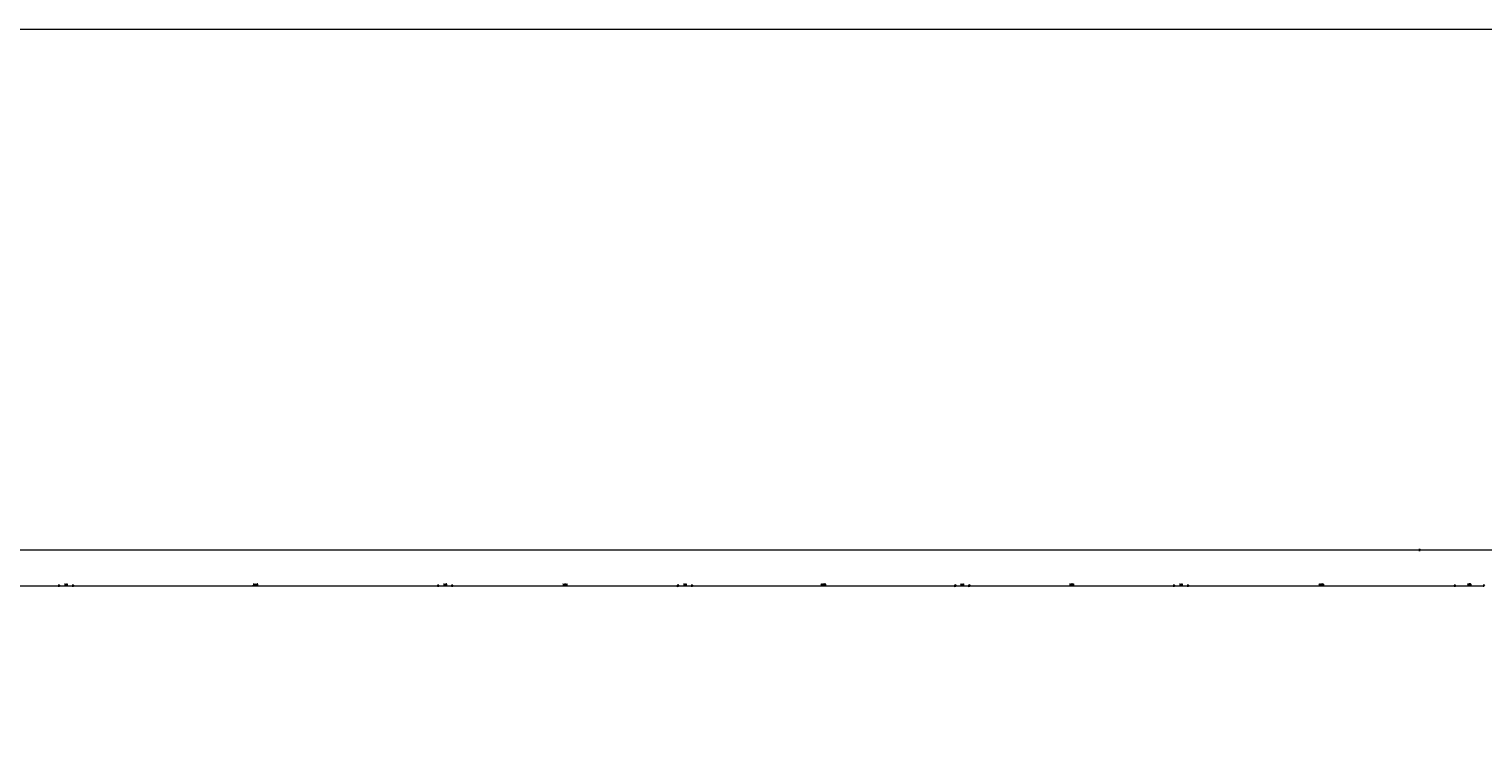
# Model space of a CAD drawing. Header units: millimetres. Extents: x -1893473 to 1546619, y -568027 to 942944.
# Tile 155 of 256: x 151522 to 163948, y -457292 to -451244. Entities that reach past the tile are written whole.
import ezdxf
from ezdxf.enums import TextEntityAlignment as Align

# ---------------------------------------------------------------- set-up
doc = ezdxf.new("R2010")
doc.units = ezdxf.units.MM
doc.header["$LTSCALE"] = 0.2
doc.layers.get('0').update_dxf_attribs({"lineweight": 0})
for name, color, linetype, lineweight in [('!! 0_Opis_pom', 9, 'Continuous', 13), ('!! 1_OPIS POM NOWE', 140, 'Continuous', 5), ('!! wymiary osi', 250, 'Continuous', 9), ('P-Opis nadproża', 150, 'Continuous', 9)]:
    doc.layers.add(name, color=color, linetype=linetype, lineweight=lineweight)
doc.layers.add('!! 0_ramki', color=251, linetype='Continuous', lineweight=9, plot=False)
doc.styles.add('ARIAL', font='tahoma.ttf')
doc.styles.add('TXT', font='simplex.shx')
doc.dimstyles.new('DIM50', dxfattribs={"dimscale": 5, "dimtxt": 2.5, "dimasz": 1.5, "dimexe": 0, "dimexo": 0, "dimgap": 0.5, "dimtad": 1, "dimdec": 4, "dimrnd": 0.5, "dimdsep": 46, "dimtxsty": 'TXT', "dimblk1": 'TICK1', "dimblk2": 'TICK1', "dimsah": 1, "dimcen": 0, "dimse1": 1, "dimse2": 1, "dimclrd": 1, "dimclre": 7, "dimclrt": 9, "dimadec": 0, "dimazin": 0, "dimtfac": 1, "dimtdec": 4, "dimtmove": 2, "dimatfit": 3, "dimldrblk": 'TICK1', "dimfxl": 1, "dimtolj": 1, "dimarcsym": 0})

# ---------------------------------------------------------------- blocks, each defined once
blk = doc.blocks.new('TICK1')
at = {"color": 2}
blk.add_line((-1, -1), (1, 1), dxfattribs=at)
at = {"color": 0}
for p, q in [((0, 0), (-1, 0)), ((0, -1.4), (0, 1.4))]:
    blk.add_line(p, q, dxfattribs=at)
blk = doc.blocks.new('*D1058')
at = {"layer": '!! wymiary osi', "color": 1, "lineweight": -2, "transparency": 16777216}
blk.add_line((263907, -461594), (291632, -461594), dxfattribs=at)
at = {"layer": 'DEFPOINTS', "color": 0, "transparency": 16777216}
for p in [(291640, -461594), (263900, -466759), (291640, -466759)]:
    blk.add_point(p, dxfattribs=at)
at = {"layer": '!! wymiary osi', "color": 1, "lineweight": -2, "transparency": 16777216, "xscale": 7.5, "yscale": 7.5, "zscale": 7.5, "rotation": 180}
blk.add_blockref('TICK1', (263900, -461594), dxfattribs=at)
at = {"layer": '!! wymiary osi', "color": 1, "lineweight": -2, "transparency": 16777216, "xscale": 7.5, "yscale": 7.5, "zscale": 7.5}
blk.add_blockref('TICK1', (291640, -461594), dxfattribs=at)
at = {"layer": '!! wymiary osi', "color": 9, "transparency": 16777216, "insert": (277770, -461585), "char_height": 12.5, "attachment_point": 5, "style": 'TXT'}
blk.add_mtext('\\A1;27740', dxfattribs=at)
blk = doc.blocks.new('*D1059')
at = {"layer": '!! wymiary osi', "color": 1, "lineweight": -2, "transparency": 16777216}
blk.add_line((291647, -461594), (304492, -461594), dxfattribs=at)
at = {"layer": 'DEFPOINTS', "color": 0, "transparency": 16777216}
for p in [(304500, -461594), (291640, -463159), (304500, -463159)]:
    blk.add_point(p, dxfattribs=at)
at = {"layer": '!! wymiary osi', "color": 1, "lineweight": -2, "transparency": 16777216, "xscale": 7.5, "yscale": 7.5, "zscale": 7.5, "rotation": 180}
blk.add_blockref('TICK1', (291640, -461594), dxfattribs=at)
at = {"layer": '!! wymiary osi', "color": 1, "lineweight": -2, "transparency": 16777216, "xscale": 7.5, "yscale": 7.5, "zscale": 7.5}
blk.add_blockref('TICK1', (304500, -461594), dxfattribs=at)
at = {"layer": '!! wymiary osi', "color": 9, "transparency": 16777216, "insert": (298070, -461585), "char_height": 12.5, "attachment_point": 5, "style": 'TXT'}
blk.add_mtext('\\A1;12860', dxfattribs=at)
blk = doc.blocks.new('*D1069')
at = {"layer": '!! wymiary osi', "color": 1, "lineweight": -2, "transparency": 16777216}
blk.add_line((277197, -461900), (280002, -461900), dxfattribs=at)
at = {"layer": 'DEFPOINTS', "color": 0, "transparency": 16777216}
for p in [(280010, -461900), (277190, -467764), (280010, -467764)]:
    blk.add_point(p, dxfattribs=at)
at = {"layer": '!! wymiary osi', "color": 1, "lineweight": -2, "transparency": 16777216, "xscale": 7.5, "yscale": 7.5, "zscale": 7.5, "rotation": 180}
blk.add_blockref('TICK1', (277190, -461900), dxfattribs=at)
at = {"layer": '!! wymiary osi', "color": 1, "lineweight": -2, "transparency": 16777216, "xscale": 7.5, "yscale": 7.5, "zscale": 7.5}
blk.add_blockref('TICK1', (280010, -461900), dxfattribs=at)
at = {"layer": '!! wymiary osi', "color": 9, "transparency": 16777216, "insert": (278600, -461891), "char_height": 12.5, "attachment_point": 5, "style": 'TXT'}
blk.add_mtext('\\A1;2820', dxfattribs=at)
blk = doc.blocks.new('*D1070')
at = {"layer": '!! wymiary osi', "color": 1, "lineweight": -2, "transparency": 16777216}
blk.add_line((280017, -461900), (280122, -461900), dxfattribs=at)
at = {"layer": 'DEFPOINTS', "color": 0, "transparency": 16777216}
for p in [(280130, -461900), (280010, -467764), (280130, -467764)]:
    blk.add_point(p, dxfattribs=at)
at = {"layer": '!! wymiary osi', "color": 1, "lineweight": -2, "transparency": 16777216, "xscale": 7.5, "yscale": 7.5, "zscale": 7.5, "rotation": 180}
blk.add_blockref('TICK1', (280010, -461900), dxfattribs=at)
at = {"layer": '!! wymiary osi', "color": 1, "lineweight": -2, "transparency": 16777216, "xscale": 7.5, "yscale": 7.5, "zscale": 7.5}
blk.add_blockref('TICK1', (280130, -461900), dxfattribs=at)
at = {"layer": '!! wymiary osi', "color": 9, "transparency": 16777216, "insert": (280070, -461891), "char_height": 12.5, "attachment_point": 5, "style": 'TXT'}
blk.add_mtext('\\A1;120', dxfattribs=at)
blk = doc.blocks.new('*D1071')
at = {"layer": '!! wymiary osi', "color": 1, "lineweight": -2, "transparency": 16777216}
blk.add_line((280137, -461900), (283242, -461900), dxfattribs=at)
at = {"layer": 'DEFPOINTS', "color": 0, "transparency": 16777216}
for p in [(283250, -461900), (280130, -467764), (283250, -467764)]:
    blk.add_point(p, dxfattribs=at)
at = {"layer": '!! wymiary osi', "color": 1, "lineweight": -2, "transparency": 16777216, "xscale": 7.5, "yscale": 7.5, "zscale": 7.5, "rotation": 180}
blk.add_blockref('TICK1', (280130, -461900), dxfattribs=at)
at = {"layer": '!! wymiary osi', "color": 1, "lineweight": -2, "transparency": 16777216, "xscale": 7.5, "yscale": 7.5, "zscale": 7.5}
blk.add_blockref('TICK1', (283250, -461900), dxfattribs=at)
at = {"layer": '!! wymiary osi', "color": 9, "transparency": 16777216, "insert": (281690, -461891), "char_height": 12.5, "attachment_point": 5, "style": 'TXT'}
blk.add_mtext('\\A1;3120', dxfattribs=at)
blk = doc.blocks.new('*D1072')
at = {"layer": '!! wymiary osi', "color": 1, "lineweight": -2, "transparency": 16777216}
blk.add_line((283257, -461900), (283362, -461900), dxfattribs=at)
at = {"layer": 'DEFPOINTS', "color": 0, "transparency": 16777216}
for p in [(283370, -461900), (283250, -467764), (283370, -467764)]:
    blk.add_point(p, dxfattribs=at)
at = {"layer": '!! wymiary osi', "color": 1, "lineweight": -2, "transparency": 16777216, "xscale": 7.5, "yscale": 7.5, "zscale": 7.5, "rotation": 180}
blk.add_blockref('TICK1', (283250, -461900), dxfattribs=at)
at = {"layer": '!! wymiary osi', "color": 1, "lineweight": -2, "transparency": 16777216, "xscale": 7.5, "yscale": 7.5, "zscale": 7.5}
blk.add_blockref('TICK1', (283370, -461900), dxfattribs=at)
at = {"layer": '!! wymiary osi', "color": 9, "transparency": 16777216, "insert": (283310, -461891), "char_height": 12.5, "attachment_point": 5, "style": 'TXT'}
blk.add_mtext('\\A1;120', dxfattribs=at)
blk = doc.blocks.new('*D1073')
at = {"layer": '!! wymiary osi', "color": 1, "lineweight": -2, "transparency": 16777216}
blk.add_line((283377, -461900), (285292, -461900), dxfattribs=at)
at = {"layer": 'DEFPOINTS', "color": 0, "transparency": 16777216}
for p in [(285300, -461900), (283370, -467764), (285300, -467764)]:
    blk.add_point(p, dxfattribs=at)
at = {"layer": '!! wymiary osi', "color": 1, "lineweight": -2, "transparency": 16777216, "xscale": 7.5, "yscale": 7.5, "zscale": 7.5, "rotation": 180}
blk.add_blockref('TICK1', (283370, -461900), dxfattribs=at)
at = {"layer": '!! wymiary osi', "color": 1, "lineweight": -2, "transparency": 16777216, "xscale": 7.5, "yscale": 7.5, "zscale": 7.5}
blk.add_blockref('TICK1', (285300, -461900), dxfattribs=at)
at = {"layer": '!! wymiary osi', "color": 9, "transparency": 16777216, "insert": (284335, -461891), "char_height": 12.5, "attachment_point": 5, "style": 'TXT'}
blk.add_mtext('\\A1;1930', dxfattribs=at)
blk = doc.blocks.new('*D1074')
at = {"layer": '!! wymiary osi', "color": 1, "lineweight": -2, "transparency": 16777216}
blk.add_line((285307, -461900), (285412, -461900), dxfattribs=at)
at = {"layer": 'DEFPOINTS', "color": 0, "transparency": 16777216}
for p in [(285420, -461900), (285300, -467764), (285420, -467764)]:
    blk.add_point(p, dxfattribs=at)
at = {"layer": '!! wymiary osi', "color": 1, "lineweight": -2, "transparency": 16777216, "xscale": 7.5, "yscale": 7.5, "zscale": 7.5, "rotation": 180}
blk.add_blockref('TICK1', (285300, -461900), dxfattribs=at)
at = {"layer": '!! wymiary osi', "color": 1, "lineweight": -2, "transparency": 16777216, "xscale": 7.5, "yscale": 7.5, "zscale": 7.5}
blk.add_blockref('TICK1', (285420, -461900), dxfattribs=at)
at = {"layer": '!! wymiary osi', "color": 9, "transparency": 16777216, "insert": (285360, -461891), "char_height": 12.5, "attachment_point": 5, "style": 'TXT'}
blk.add_mtext('\\A1;120', dxfattribs=at)
blk = doc.blocks.new('*D1075')
at = {"layer": '!! wymiary osi', "color": 1, "lineweight": -2, "transparency": 16777216}
blk.add_line((285427, -461900), (287662, -461900), dxfattribs=at)
at = {"layer": 'DEFPOINTS', "color": 0, "transparency": 16777216}
for p in [(287670, -461900), (285420, -467764), (287670, -467764)]:
    blk.add_point(p, dxfattribs=at)
at = {"layer": '!! wymiary osi', "color": 1, "lineweight": -2, "transparency": 16777216, "xscale": 7.5, "yscale": 7.5, "zscale": 7.5, "rotation": 180}
blk.add_blockref('TICK1', (285420, -461900), dxfattribs=at)
at = {"layer": '!! wymiary osi', "color": 1, "lineweight": -2, "transparency": 16777216, "xscale": 7.5, "yscale": 7.5, "zscale": 7.5}
blk.add_blockref('TICK1', (287670, -461900), dxfattribs=at)
at = {"layer": '!! wymiary osi', "color": 9, "transparency": 16777216, "insert": (286545, -461891), "char_height": 12.5, "attachment_point": 5, "style": 'TXT'}
blk.add_mtext('\\A1;2250', dxfattribs=at)
blk = doc.blocks.new('*D1076')
at = {"layer": '!! wymiary osi', "color": 1, "lineweight": -2, "transparency": 16777216}
blk.add_line((287677, -461900), (287782, -461900), dxfattribs=at)
at = {"layer": 'DEFPOINTS', "color": 0, "transparency": 16777216}
for p in [(287790, -461900), (287670, -467764), (287790, -467764)]:
    blk.add_point(p, dxfattribs=at)
at = {"layer": '!! wymiary osi', "color": 1, "lineweight": -2, "transparency": 16777216, "xscale": 7.5, "yscale": 7.5, "zscale": 7.5, "rotation": 180}
blk.add_blockref('TICK1', (287670, -461900), dxfattribs=at)
at = {"layer": '!! wymiary osi', "color": 1, "lineweight": -2, "transparency": 16777216, "xscale": 7.5, "yscale": 7.5, "zscale": 7.5}
blk.add_blockref('TICK1', (287790, -461900), dxfattribs=at)
at = {"layer": '!! wymiary osi', "color": 9, "transparency": 16777216, "insert": (287730, -461891), "char_height": 12.5, "attachment_point": 5, "style": 'TXT'}
blk.add_mtext('\\A1;120', dxfattribs=at)
blk = doc.blocks.new('*D1077')
at = {"layer": '!! wymiary osi', "color": 1, "lineweight": -2, "transparency": 16777216}
blk.add_line((287797, -461900), (289532, -461900), dxfattribs=at)
at = {"layer": 'DEFPOINTS', "color": 0, "transparency": 16777216}
for p in [(289540, -461900), (287790, -467764), (289540, -467764)]:
    blk.add_point(p, dxfattribs=at)
at = {"layer": '!! wymiary osi', "color": 1, "lineweight": -2, "transparency": 16777216, "xscale": 7.5, "yscale": 7.5, "zscale": 7.5, "rotation": 180}
blk.add_blockref('TICK1', (287790, -461900), dxfattribs=at)
at = {"layer": '!! wymiary osi', "color": 1, "lineweight": -2, "transparency": 16777216, "xscale": 7.5, "yscale": 7.5, "zscale": 7.5}
blk.add_blockref('TICK1', (289540, -461900), dxfattribs=at)
at = {"layer": '!! wymiary osi', "color": 9, "transparency": 16777216, "insert": (288665, -461891), "char_height": 12.5, "attachment_point": 5, "style": 'TXT'}
blk.add_mtext('\\A1;1750', dxfattribs=at)
blk = doc.blocks.new('*D1078')
at = {"layer": '!! wymiary osi', "color": 1, "lineweight": -2, "transparency": 16777216}
blk.add_line((289547, -461900), (289652, -461900), dxfattribs=at)
at = {"layer": 'DEFPOINTS', "color": 0, "transparency": 16777216}
for p in [(289660, -461900), (289540, -467764), (289660, -467764)]:
    blk.add_point(p, dxfattribs=at)
at = {"layer": '!! wymiary osi', "color": 1, "lineweight": -2, "transparency": 16777216, "xscale": 7.5, "yscale": 7.5, "zscale": 7.5, "rotation": 180}
blk.add_blockref('TICK1', (289540, -461900), dxfattribs=at)
at = {"layer": '!! wymiary osi', "color": 1, "lineweight": -2, "transparency": 16777216, "xscale": 7.5, "yscale": 7.5, "zscale": 7.5}
blk.add_blockref('TICK1', (289660, -461900), dxfattribs=at)
at = {"layer": '!! wymiary osi', "color": 9, "transparency": 16777216, "insert": (289600, -461891), "char_height": 12.5, "attachment_point": 5, "style": 'TXT'}
blk.add_mtext('\\A1;120', dxfattribs=at)
blk = doc.blocks.new('*D1079')
at = {"layer": '!! wymiary osi', "color": 1, "lineweight": -2, "transparency": 16777216}
blk.add_line((289667, -461900), (291932, -461900), dxfattribs=at)
at = {"layer": 'DEFPOINTS', "color": 0, "transparency": 16777216}
for p in [(291940, -461900), (289660, -467764), (291940, -467764)]:
    blk.add_point(p, dxfattribs=at)
at = {"layer": '!! wymiary osi', "color": 1, "lineweight": -2, "transparency": 16777216, "xscale": 7.5, "yscale": 7.5, "zscale": 7.5, "rotation": 180}
blk.add_blockref('TICK1', (289660, -461900), dxfattribs=at)
at = {"layer": '!! wymiary osi', "color": 1, "lineweight": -2, "transparency": 16777216, "xscale": 7.5, "yscale": 7.5, "zscale": 7.5}
blk.add_blockref('TICK1', (291940, -461900), dxfattribs=at)
at = {"layer": '!! wymiary osi', "color": 9, "transparency": 16777216, "insert": (290800, -461891), "char_height": 12.5, "attachment_point": 5, "style": 'TXT'}
blk.add_mtext('\\A1;2280', dxfattribs=at)
blk = doc.blocks.new('*D1080')
at = {"layer": '!! wymiary osi', "color": 1, "lineweight": -2, "transparency": 16777216}
blk.add_line((291947, -461900), (292182, -461900), dxfattribs=at)
at = {"layer": 'DEFPOINTS', "color": 0, "transparency": 16777216}
for p in [(292190, -461900), (291940, -467764), (292190, -467764)]:
    blk.add_point(p, dxfattribs=at)
at = {"layer": '!! wymiary osi', "color": 1, "lineweight": -2, "transparency": 16777216, "xscale": 7.5, "yscale": 7.5, "zscale": 7.5, "rotation": 180}
blk.add_blockref('TICK1', (291940, -461900), dxfattribs=at)
at = {"layer": '!! wymiary osi', "color": 1, "lineweight": -2, "transparency": 16777216, "xscale": 7.5, "yscale": 7.5, "zscale": 7.5}
blk.add_blockref('TICK1', (292190, -461900), dxfattribs=at)
at = {"layer": '!! wymiary osi', "color": 9, "transparency": 16777216, "insert": (292065, -461891), "char_height": 12.5, "attachment_point": 5, "style": 'TXT'}
blk.add_mtext('\\A1;250', dxfattribs=at)
blk = doc.blocks.new('A$C2EB40A8D')
at = {"layer": '!! 0_ramki'}
blk.add_lwpolyline([(-31093.9525, 43157.63294), (10906.0475, 43157.63294), (10906.0475, 13457.63294), (-31093.9525, 13457.63294)], close=True, dxfattribs=at)
at = {"layer": '!! 0_Opis_pom', "ltscale": 0.7, "style": 'ARIAL'}
for tag, p in [('B1,21', (-891.77727, 31796.97458)), ('A1,16', (-13651.31084, 31587.95236)), ('B1/17', (-9701.43347, 31565.05244)), ('B1,19', (-5798.61305, 31587.22944)), ('1,22', (4526.58954, 31507.65132)), ('1,23', (10805.41388, 31565.05244)), ('A1,1', (-16866.13618, 31459.3792)), ('B1,18', (-7791.62894, 31330.08444)), ('B1,20', (-2961.4347, 31167.05787)), ('A1,6', (-19287.17717, 30923.71998)), ('B1,1', (14135.63445, 30913.92963)), ('B1,3', (17346.74696, 30023.81022)), ('B1,4', (29817.71501, 29157.67457)), ('A1,5', (-23454.5385, 28820.77901)), ('A1,2', (-17502.57721, 28602.57524)), ('B1,2D', (2616.16402, 28559.52261)), ('A1,15', (-13651.31084, 28261.46046)), ('B1,4', (29883.58177, 28158.35876)), ('B1,2B', (18801.54781, 27650.12382)), ('B1,2A', (13086.7373, 27376.04393)), ('A1,3', (-16846.27912, 25980.40356)), ('B1,8', (9089.53994, 25356.27639)), ('B1,6', (31915.87888, 23754.79829)), ('A1,4', (-24010.17576, 23559.17399)), ('B1,14', (-11621.32288, 23261.44183)), ('B1,13', (-3080.55208, 22924.09997)), ('B1,10', (3982.60923, 22874.21277)), ('B1,5', (29245.49088, 22896.69268)), ('B1,9', (5634.43488, 22623.92098)), ('B1,2C', (13327.26639, 22378.5328)), ('B1,7', (16398.41175, 22348.28836)), ('B1,11', (5553.20442, 20939.83877)), ('B1,12', (3693.27174, 20628.72148)), ('C1,3', (5969.08376, 16336.01084)), ('C1,2', (11955.93711, 11671.55655)), ('C1,1', (15659.17205, 11415.94196)), ('C1,4', (5140.00888, 9205.5831)), ('C1,5', (5680.4486, 6154.54995)), ('C1,10', (16327.05085, 6080.66085)), ('C1,9', (16526.57171, 3173.45283)), ('C1,6', (6367.37903, 2771.84181)), ('D0,18', (-1981.87701, -110.73158)), ('D0,7', (-13531.42299, -1159.67649)), ('C1,7', (7275.77161, -1303.00991)), ('D0,17', (2064.87671, -1345.69113)), ('D0,3', (-9324.21674, -1442.63631)), ('D0,6', (-17529.61851, -1957.37463)), ('D0,10', (-21369.4432, -2140.60378)), ('D,09', (-12990.08379, -2746.32902)), ('D0,2', (-5516.19514, -3101.87722)), ('D0,16', (2266.73061, -3284.15369)), ('D0,8', (-14357.79539, -3567.69719)), ('D0,5', (-10461.54478, -3629.26575)), ('D0,4', (-8396.53404, -4353.7937)), ('D0,15', (1974.41895, -5205.84774)), ('D0,1', (-5633.49598, -5662.48534)), ('D0,11', (-23334.09291, -6045.78706)), ('D0,12', (-22436.85763, -9302.9678)), ('D0,13', (-22436.85763, -11581.16526)), ('D0,14', (-13645.94445, -11884.57769))]:
    blk.add_attdef(tag, text='', height=119.68, dxfattribs=at).set_placement(p, align=Align.MIDDLE_CENTER)
at = {"layer": '!! 1_OPIS POM NOWE', "style": 'ARIAL'}
for tag, p in [('C1.7A', (7769.3756, 685.765)), ('C1.7C', (7655.80151, -2045.04756)), ('C1.8B', (10935.93068, -2107.41983)), ('C1.8A', (13897.39715, -2120.69016)), ('C1.7B', (8274.43201, -3270.18959)), ('E1.2', (16701.02923, -5331.07351)), ('E1.5E', (21974.23379, -5463.99012)), ('E1.1', (8357.81567, -5851.01076)), ('E1.5D', (24989.27391, -5785.36474)), ('E1.5C', (25222.53959, -6394.64172)), ('E1.5B', (27694.70831, -7009.86571)), ('E1.6', (5279.46063, -8141.28746)), ('E1.5A', (25547.9555, -8495.18994)), ('E1.5F', (22414.7084, -9822.66389)), ('E1.5G', (23977.19473, -9792.46695)), ('E1,4', (13935.69867, -10458.20073)), ('E1.5L', (28030.8296, -11267.7725)), ('E1.3', (5639.18862, -11994.01941)), ('E1.5H', (23988.49716, -12231.38049)), ('E1.5K', (27714.73934, -12977.98364)), ('E1.5I', (22290.68736, -13989.9049)), ('E1.5J', (27095.71534, -16088.17469))]:
    blk.add_attdef(tag, text='', height=119.68, dxfattribs=at).set_placement(p, align=Align.MIDDLE_CENTER)
at = {"layer": '!! wymiary osi'}
for base, p1, p2, picture, middle in [((-261.12989, 38707.37327), (-28001.12989, 33542.25442), (-261.12989, 33542.25442), '*D1058', (-14131.12989, 38716.12327)), ((12598.87011, 38707.37327), (-261.12989, 37142.25442), (12598.87011, 37142.25442), '*D1059', (6168.87011, 38716.12327)), ((-11891.12989, 38401.19929), (-14711.12989, 32537.51397), (-11891.12989, 32537.51397), '*D1069', (-13301.12989, 38409.94929)), ((-11771.12989, 38401.19929), (-11891.12989, 32537.51397), (-11771.12989, 32537.51397), '*D1070', (-11831.12989, 38409.94929)), ((-8651.12989, 38401.19929), (-11771.12989, 32537.51397), (-8651.12989, 32537.51397), '*D1071', (-10211.12989, 38409.94929)), ((-8531.12989, 38401.19929), (-8651.12989, 32537.51397), (-8531.12989, 32537.51397), '*D1072', (-8591.12989, 38409.94929)), ((-6601.12989, 38401.19929), (-8531.12989, 32537.51397), (-6601.12989, 32537.51397), '*D1073', (-7566.12989, 38409.94929)), ((-6481.12989, 38401.19929), (-6601.12989, 32537.51397), (-6481.12989, 32537.51397), '*D1074', (-6541.12989, 38409.94929)), ((-4231.12989, 38401.19929), (-6481.12989, 32537.51397), (-4231.12989, 32537.51397), '*D1075', (-5356.12989, 38409.94929)), ((-4111.12989, 38401.19929), (-4231.12989, 32537.51397), (-4111.12989, 32537.51397), '*D1076', (-4171.12989, 38409.94929)), ((-2361.12989, 38401.19929), (-4111.12989, 32537.51397), (-2361.12989, 32537.51397), '*D1077', (-3236.12989, 38409.94929)), ((-2241.12989, 38401.19929), (-2361.12989, 32537.51397), (-2241.12989, 32537.51397), '*D1078', (-2301.12989, 38409.94929)), ((38.87011, 38401.19929), (-2241.12989, 32537.51397), (38.87011, 32537.51397), '*D1079', (-1101.12989, 38409.94929)), ((288.87011, 38401.19929), (38.87011, 32537.51397), (288.87011, 32537.51397), '*D1080', (163.87011, 38409.94929))]:
    dim = blk.add_linear_dim(base=base, p1=p1, p2=p2, dimstyle='DIM50', dxfattribs=at)
    dim.commit()
    dim.dimension.update_dxf_attribs({"geometry": picture, "text_midpoint": middle, "insert": (-291900.79406, 500301.26018)})

msp = doc.modelspace()

# ---------------------------------------------------------------- block references
at = {"layer": 'P-Opis nadproża', "color": 4}
msp.add_blockref('A$C2EB40A8D', (163667.94092, -494401.63474), dxfattribs=at)

doc.saveas('drawing.dxf')
